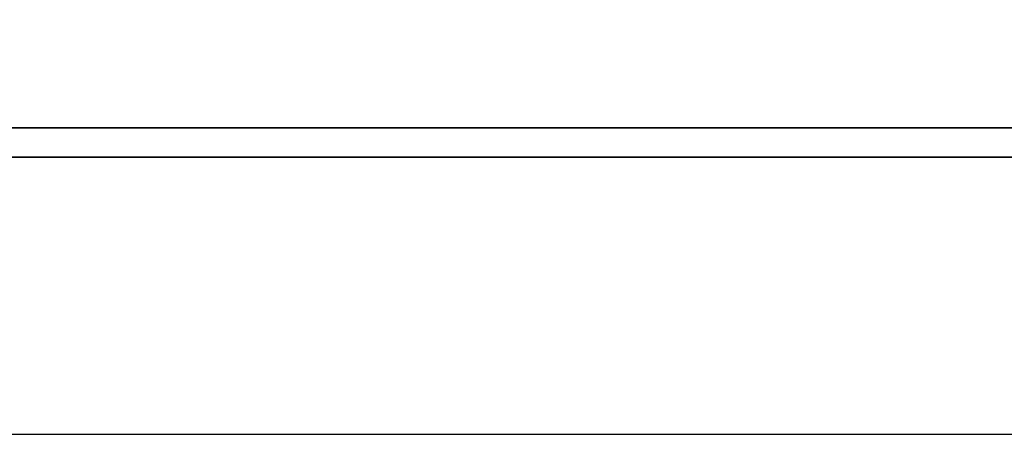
# Model space of a CAD drawing. Header units: millimetres. Extents: x 953 to 1193, y 90 to 173.
# Tile 28 of 44: x 1129.735 to 1130.789, y 109.2 to 109.644. Entities that reach past the tile are written whole.
import ezdxf

# ---------------------------------------------------------------- set-up
doc = ezdxf.new("R2010")
doc.units = ezdxf.units.MM
doc.header["$LTSCALE"] = 0.1
for name, color, linetype in [('DIM', 4, 'CONTINUOUS'), ('layer 1', 7, 'CONTINUOUS'), ('OUT', 3, 'CONTINUOUS')]:
    doc.layers.add(name, color=color, linetype=linetype)

# ---------------------------------------------------------------- blocks, each defined once
blk = doc.blocks.new('TBI MOTION logo(完整正式版)')
at = {"layer": 'layer 1', "color": 22, "lineweight": 35}
blk.add_open_spline([(75.90875, -9.47875), (75.90875, -9.47875), (75.90875, -12.28625), (75.90875, -12.28625), (75.90875, -12.28625), (75.90875, -12.28625), (75.90875, -12.47875), (75.90875, -12.47875), (75.90875, -12.47875), (75.90875, -12.47875), (75.71625, -12.47875), (75.71625, -12.47875), (75.71625, -12.47875), (75.71625, -12.47875), (-88.32875, -12.47875), (-88.32875, -12.47875), (-88.32875, -12.47875), (-88.32875, -12.47875), (-88.32875, -13.29375), (-88.32875, -13.29375), (-88.32875, -13.29375), (-88.32875, -13.29375), (82.89125, -13.29375), (82.89125, -13.29375), (82.89125, -13.29375), (82.89125, -13.29375), (75.90875, -9.47875), (75.90875, -9.47875)], degree=3, knots=[0, 0, 0, 0, 0.14285714, 0.14285714, 0.14285714, 0.14285715, 0.28571429, 0.28571429, 0.28571429, 0.2857143, 0.42857143, 0.42857143, 0.42857143, 0.42857144, 0.57142857, 0.57142857, 0.57142857, 0.57142858, 0.71428571, 0.71428571, 0.71428571, 0.71428572, 0.85714286, 0.85714286, 0.85714286, 0.85714287, 1, 1, 1, 1], dxfattribs=at)

msp = doc.modelspace()

# ---------------------------------------------------------------- linework, layer by layer
at = {"layer": 'OUT', "color": 7}
msp.add_line((1123.6439, 109.2001), (1133.7476, 109.2001), dxfattribs=at)

# ---------------------------------------------------------------- block references
at = {"layer": 'DIM', "color": 7, "xscale": 0.0385559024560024, "yscale": 0.0385559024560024, "zscale": 0.0385559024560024}
msp.add_blockref('TBI MOTION logo(完整正式版)', (1129.481, 110.0091), dxfattribs=at)

doc.saveas('drawing.dxf')
